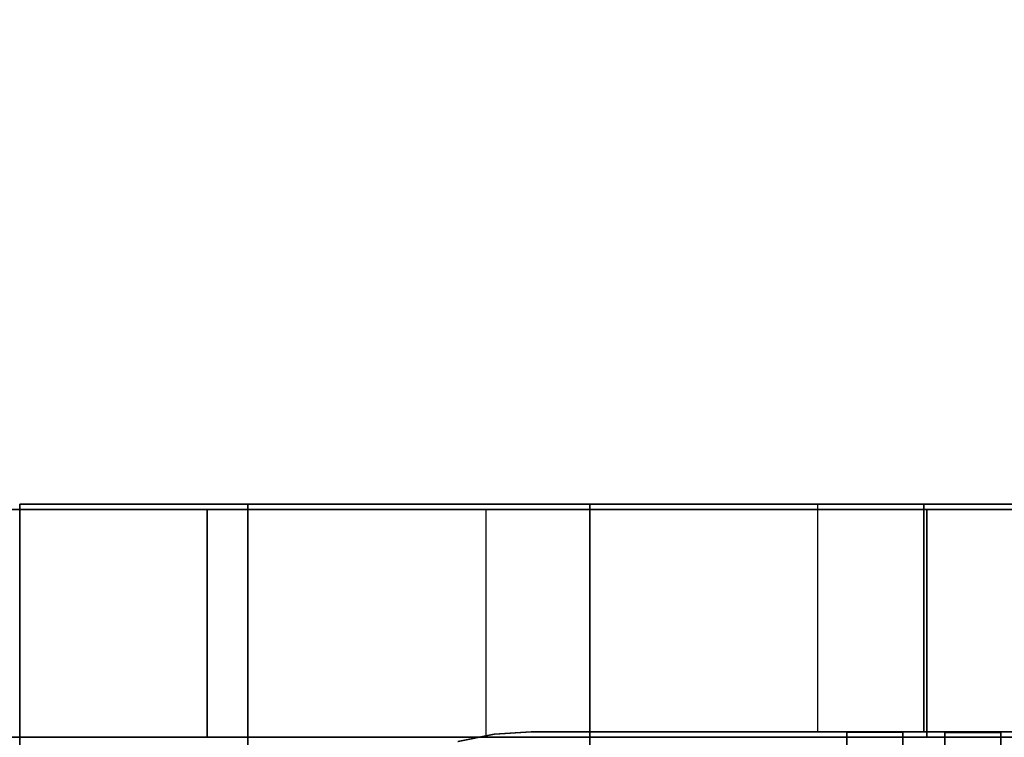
# Model space of a CAD drawing. Header units: millimetres. Extents: x -35 to 33166, y -35 to 31591.
# Tile 45 of 100: x 4347 to 4786, y 1117 to 1437. Entities that reach past the tile are written whole.
import ezdxf

# ---------------------------------------------------------------- set-up
doc = ezdxf.new("R2010")
doc.units = ezdxf.units.MM
doc.header["$LTSCALE"] = 25.4
doc.layers.get('0').update_dxf_attribs({"true_color": 0xffffff})
for name, color, linetype, true_color in [('end caps & lintels', 7, 'Continuous', 0xffa500), ('ICF - L1', 7, 'Continuous', 0xb4b464), ('ICF - L2', 7, 'Continuous', 0x64ff64)]:
    doc.layers.add(name, color=color, linetype=linetype, true_color=true_color)

# ---------------------------------------------------------------- blocks, each defined once
blk = doc.blocks.new('6XR35_90_C_Web')
for p, q in [((-76.07, -46.84, -12.5), (-76.07, 46.84, -12.5)), ((-76.07, 46.84, -12.5), (76.07, 46.84, -12.5)), ((76.07, 46.84, 12.5), (-76.07, 46.84, 12.5)), ((-76.07, 46.84, 12.5), (-76.07, -46.84, 12.5)), ((-76.07, 46.84, -12.5), (-76.07, 46.84, 12.5)), ((76.07, 46.84, -12.5), (76.07, -46.84, -12.5)), ((76.07, -46.84, 12.5), (76.07, 46.84, 12.5)), ((76.07, 46.84, 12.5), (76.07, 46.84, -12.5)), ((76.07, -46.84, -12.5), (-76.07, -46.84, -12.5)), ((-76.07, -46.84, 12.5), (76.07, -46.84, 12.5)), ((-76.07, -46.84, 12.5), (-76.07, -46.84, -12.5)), ((76.07, -46.84, -12.5), (76.07, -46.84, 12.5))]:
    blk.add_line(p, q)
blk = doc.blocks.new('Group8156')
for p, q in [((0, 0, 0), (-627.8, 0, 0)), ((-513.02, 0, 457.2), (0, 0, 457.2)), ((0, 0, 0), (0, -402.85, 0)), ((0, 0, 0), (0, 0, 457.2)), ((0, 0, 457.2), (0, -402.85, 457.2)), ((-102.66, -211.47, 0), (-105.86, -195.27, 0)), ((-102.66, -211.47, 457.2), (-105.86, -195.27, 457.2)), ((-102.66, -211.47, 0), (-101.6, -227.96, 0)), ((-101.6, -227.96, 457.2), (-102.66, -211.47, 457.2)), ((-102.66, -211.47, 457.2), (-102.66, -211.47, 0)), ((-101.6, -227.96, 0), (-101.6, -402.85, 0)), ((-101.6, -227.96, 457.2), (-101.6, -402.85, 457.2)), ((-101.6, -227.96, 457.2), (-101.6, -227.96, 0)), ((-101.6, -402.85, 0), (0, -402.85, 0)), ((0, -402.85, 457.2), (-101.6, -402.85, 457.2)), ((-101.6, -402.85, 457.2), (-101.6, -402.85, 0)), ((0, -402.85, 0), (0, -402.85, 457.2))]:
    blk.add_line(p, q)
blk = doc.blocks.new('6XR35_90_C_MSG#70')
blk.add_blockref('Group8156', (0, 0))
at = {"extrusion": (9.17096e-16, 1, -1.15708e-14)}
blk.add_blockref('6XR35_90_C_Web', (177.8, 99.45, -381), dxfattribs=at)
blk = doc.blocks.new('Group8152')
for p, q in [((-402.85, -355.6, 457.2), (-402.85, -254, 457.2)), ((-402.85, -254, 457.2), (-402.85, -254, 0)), ((-402.85, -254, 0), (-402.85, -355.6, 0)), ((-402.85, -254, 0), (-254, -254, 0)), ((-402.85, -254, 457.2), (-254, -254, 457.2)), ((-254, -571.55, 0), (-254, -254, 0)), ((-254, -254, 457.2), (-254, -254, 0)), ((-254, -571.55, 457.2), (-254, -254, 457.2)), ((-402.85, -355.6, 0), (-402.85, -355.6, 457.2)), ((-402.85, -355.6, 0), (-355.6, -355.6, 0)), ((-355.6, -355.6, 457.2), (-402.85, -355.6, 457.2)), ((-355.6, -355.6, 0), (-355.6, -571.55, 0)), ((-355.6, -571.55, 457.2), (-355.6, -355.6, 457.2)), ((-355.6, -355.6, 457.2), (-355.6, -355.6, 0)), ((-254, -571.55, 457.2), (-355.6, -571.55, 457.2)), ((-355.6, -571.55, 457.2), (-355.6, -571.55, 0)), ((-355.6, -571.55, 0), (-254, -571.55, 0)), ((-254, -571.55, 0), (-254, -571.55, 457.2))]:
    blk.add_line(p, q)
blk = doc.blocks.new('6XR35_90_C_MSG#69')
at = {"extrusion": (1, -1.02405e-15, 1.15708e-14)}
blk.add_blockref('6XR35_90_C_Web', (-177.67, 358.96, -381), dxfattribs=at)
at = {"extrusion": (1, -1.02405e-15, -1.15708e-14)}
blk.add_blockref('6XR35_90_C_Web', (-177.67, 97.84, -381), dxfattribs=at)
blk.add_blockref('Group8152', (0, 0))
blk = doc.blocks.new('Group7839')
for p, q in [((-571.55, -254, 0), (-571.55, -355.6, 0)), ((-571.55, -355.6, 457.2), (-571.55, -254, 457.2)), ((-571.55, -254, 457.2), (-571.55, -254, 0)), ((-254, -254, 0), (-571.55, -254, 0)), ((-254, -254, 457.2), (-571.55, -254, 457.2)), ((-254, -254, 0), (-254, -402.85, 0)), ((-254, -254, 457.2), (-254, -254, 0)), ((-254, -254, 457.2), (-254, -402.85, 457.2)), ((-571.55, -355.6, 0), (-571.55, -355.6, 457.2)), ((-571.55, -355.6, 0), (-355.6, -355.6, 0)), ((-355.6, -355.6, 457.2), (-571.55, -355.6, 457.2)), ((-355.6, -402.85, 457.2), (-355.6, -355.6, 457.2)), ((-355.6, -355.6, 457.2), (-355.6, -355.6, 0)), ((-355.6, -355.6, 0), (-355.6, -402.85, 0)), ((-355.6, -402.85, 0), (-254, -402.85, 0)), ((-254, -402.85, 457.2), (-355.6, -402.85, 457.2)), ((-355.6, -402.85, 457.2), (-355.6, -402.85, 0)), ((-254, -402.85, 0), (-254, -402.85, 457.2))]:
    blk.add_line(p, q)
blk = doc.blocks.new('6XR35_90_C_MSG#30')
blk.add_blockref('Group7839', (0, 0))
at = {"extrusion": (9.17096e-16, 1, -1.15708e-14)}
blk.add_blockref('6XR35_90_C_Web', (177.8, 99.45, -381), dxfattribs=at)
at = {"extrusion": (9.17096e-16, 1, 1.15708e-14)}
blk.add_blockref('6XR35_90_C_Web', (177.8, 360.57, -381), dxfattribs=at)
blk = doc.blocks.new('Group7843')
for p, q in [((-402.85, -101.6, 457.2), (-402.85, 0, 457.2)), ((-402.85, 0, 457.2), (-402.85, 0, 0)), ((-402.85, 0, 0), (-402.85, -101.6, 0)), ((-402.85, 0, 457.2), (0, 0, 457.2)), ((-402.85, 0, 0), (0, 0, 0)), ((0, 0, 457.2), (0, 0, 0)), ((0, -627.8, 0), (0, 0, 0)), ((0, 0, 457.2), (0, -627.8, 457.2)), ((-402.85, -101.6, 0), (-402.85, -101.6, 457.2)), ((-402.85, -101.6, 0), (-227.79, -101.6, 0)), ((-402.85, -101.6, 457.2), (-227.79, -101.6, 457.2)), ((-227.79, -101.6, 457.2), (-227.79, -101.6, 0)), ((-227.79, -101.6, 0), (-211.3, -102.68, 0)), ((-211.3, -102.68, 457.2), (-227.79, -101.6, 457.2)), ((-211.3, -102.68, 0), (-211.3, -102.68, 457.2)), ((-195.1, -105.91, 0), (-211.3, -102.68, 0)), ((-195.1, -105.91, 457.2), (-211.3, -102.68, 457.2))]:
    blk.add_line(p, q)
blk = doc.blocks.new('6XR35_90_C_MSG#31')
blk.add_blockref('Group7843', (0, 0))
at = {"extrusion": (1, -1.02405e-15, 1.15708e-14)}
blk.add_blockref('6XR35_90_C_Web', (-177.67, 358.96, -381), dxfattribs=at)
at = {"extrusion": (1, -1.02405e-15, -1.15708e-14)}
blk.add_blockref('6XR35_90_C_Web', (-177.67, 97.84, -381), dxfattribs=at)
blk = doc.blocks.new('Group8507')
for p, q in [((-402.85, -101.6, 457.2), (-402.85, 0, 457.2)), ((-402.85, 0, 457.2), (-402.85, 0, 0)), ((-402.85, 0, 0), (-402.85, -101.6, 0)), ((-402.85, 0, 457.2), (0, 0, 457.2)), ((0, 0, 0), (-402.85, 0, 0)), ((0, 0, 0), (0, -513.02, 0)), ((0, 0, 457.2), (0, 0, 0)), ((0, 0, 457.2), (0, -513.02, 457.2)), ((-402.85, -101.6, 0), (-402.85, -101.6, 457.2)), ((-227.79, -101.6, 457.2), (-402.85, -101.6, 457.2)), ((-227.79, -101.6, 0), (-402.85, -101.6, 0)), ((-227.79, -101.6, 457.2), (-211.3, -102.68, 457.2)), ((-211.3, -102.68, 0), (-227.79, -101.6, 0)), ((-227.79, -101.6, 457.2), (-227.79, -101.6, 0)), ((-211.3, -102.68, 457.2), (-195.1, -105.91, 457.2)), ((-195.1, -105.91, 0), (-211.3, -102.68, 0)), ((-211.3, -102.68, 457.2), (-211.3, -102.68, 0))]:
    blk.add_line(p, q)
blk = doc.blocks.new('6XR35_90_C_MSG#101')
blk.add_blockref('Group8507', (0, 0))
at = {"extrusion": (1, -1.02405e-15, 1.15708e-14)}
blk.add_blockref('6XR35_90_C_Web', (-177.67, 358.96, -381), dxfattribs=at)
at = {"extrusion": (1, -1.02405e-15, -1.15708e-14)}
blk.add_blockref('6XR35_90_C_Web', (-177.67, 97.84, -381), dxfattribs=at)
blk = doc.blocks.new('Group8676')
for p, q in [((-513.02, 0, 457.2), (0, 0, 457.2)), ((0, 0, 0), (-513.02, 0, 0)), ((0, 0, 0), (0, 0, 457.2)), ((0, 0, 457.2), (0, -402.85, 457.2)), ((0, 0, 0), (0, -402.85, 0)), ((-102.66, -211.47, 457.2), (-105.86, -195.27, 457.2)), ((-102.66, -211.47, 0), (-105.86, -195.27, 0)), ((-102.66, -211.47, 0), (-101.6, -227.96, 0)), ((-101.6, -227.96, 457.2), (-102.66, -211.47, 457.2)), ((-102.66, -211.47, 457.2), (-102.66, -211.47, 0)), ((-101.6, -227.96, 457.2), (-101.6, -402.85, 457.2)), ((-101.6, -227.96, 457.2), (-101.6, -227.96, 0)), ((-101.6, -227.96, 0), (-101.6, -402.85, 0)), ((-101.6, -402.85, 0), (0, -402.85, 0)), ((0, -402.85, 457.2), (-101.6, -402.85, 457.2)), ((-101.6, -402.85, 457.2), (-101.6, -402.85, 0)), ((0, -402.85, 0), (0, -402.85, 457.2))]:
    blk.add_line(p, q)
blk = doc.blocks.new('6XR35_90_C_MSG#137')
blk.add_blockref('Group8676', (0, 0))
at = {"extrusion": (9.17096e-16, 1, -1.15708e-14)}
blk.add_blockref('6XR35_90_C_Web', (177.8, 99.45, -381), dxfattribs=at)
at = {"extrusion": (9.17096e-16, 1, 1.15708e-14)}
blk.add_blockref('6XR35_90_C_Web', (177.8, 360.57, -381), dxfattribs=at)
blk = doc.blocks.new('Group8672')
for p, q in [((-402.85, -355.6, 457.2), (-402.85, -254, 457.2)), ((-402.85, -254, 457.2), (-402.85, -254, 0)), ((-402.85, -254, 0), (-402.85, -355.6, 0)), ((-402.85, -254, 0), (-254, -254, 0)), ((-402.85, -254, 457.2), (-254, -254, 457.2)), ((-254, -571.55, 0), (-254, -254, 0)), ((-254, -254, 457.2), (-254, -254, 0)), ((-254, -571.55, 457.2), (-254, -254, 457.2)), ((-402.85, -355.6, 0), (-402.85, -355.6, 457.2)), ((-402.85, -355.6, 0), (-355.6, -355.6, 0)), ((-355.6, -355.6, 457.2), (-402.85, -355.6, 457.2)), ((-355.6, -355.6, 0), (-355.6, -571.55, 0)), ((-355.6, -571.55, 457.2), (-355.6, -355.6, 457.2)), ((-355.6, -355.6, 457.2), (-355.6, -355.6, 0)), ((-254, -571.55, 457.2), (-355.6, -571.55, 457.2)), ((-355.6, -571.55, 457.2), (-355.6, -571.55, 0)), ((-355.6, -571.55, 0), (-254, -571.55, 0)), ((-254, -571.55, 0), (-254, -571.55, 457.2))]:
    blk.add_line(p, q)
blk = doc.blocks.new('6XR35_90_C_MSG#136')
at = {"extrusion": (1, -1.02405e-15, 1.15708e-14)}
blk.add_blockref('6XR35_90_C_Web', (-177.67, 358.96, -381), dxfattribs=at)
at = {"extrusion": (1, -1.02405e-15, -1.15708e-14)}
blk.add_blockref('6XR35_90_C_Web', (-177.67, 97.84, -381), dxfattribs=at)
blk.add_blockref('Group8672', (0, 0))
blk = doc.blocks.new('Group#1513')
for p, q in [((-571.55, -254, 0), (-571.55, -355.6, 0)), ((-571.55, -355.6, 457.2), (-571.55, -254, 457.2)), ((-571.55, -254, 457.2), (-571.55, -254, 0)), ((-254, -254, 0), (-571.55, -254, 0)), ((-254, -254, 457.2), (-571.55, -254, 457.2)), ((-254, -254, 0), (-254, -402.85, 0)), ((-254, -254, 457.2), (-254, -254, 0)), ((-254, -254, 457.2), (-254, -402.85, 457.2)), ((-571.55, -355.6, 0), (-571.55, -355.6, 457.2)), ((-355.6, -355.6, 457.2), (-571.55, -355.6, 457.2)), ((-571.55, -355.6, 0), (-355.6, -355.6, 0)), ((-355.6, -402.85, 457.2), (-355.6, -355.6, 457.2)), ((-355.6, -355.6, 457.2), (-355.6, -355.6, 0)), ((-355.6, -355.6, 0), (-355.6, -402.85, 0)), ((-355.6, -402.85, 0), (-254, -402.85, 0)), ((-254, -402.85, 457.2), (-355.6, -402.85, 457.2)), ((-355.6, -402.85, 457.2), (-355.6, -402.85, 0)), ((-254, -402.85, 0), (-254, -402.85, 457.2))]:
    blk.add_line(p, q)
blk = doc.blocks.new('6XR35_90_C_MSG#172')
blk.add_blockref('Group#1513', (0, 0))
at = {"extrusion": (9.17096e-16, 1, -1.15708e-14)}
blk.add_blockref('6XR35_90_C_Web', (177.8, 99.45, -381), dxfattribs=at)
at = {"extrusion": (9.17096e-16, 1, 1.15708e-14)}
blk.add_blockref('6XR35_90_C_Web', (177.8, 360.57, -381), dxfattribs=at)
blk = doc.blocks.new('Group#1516')
for p, q in [((-402.85, -101.6, 457.2), (-402.85, 0, 457.2)), ((-402.85, 0, 457.2), (-402.85, 0, 0)), ((-402.85, 0, 0), (-402.85, -101.6, 0)), ((-402.85, 0, 0), (0, 0, 0)), ((-402.85, 0, 457.2), (0, 0, 457.2)), ((0, -513.02, 0), (0, 0, 0)), ((0, 0, 457.2), (0, -513.02, 457.2)), ((0, 0, 457.2), (0, 0, 0)), ((-402.85, -101.6, 0), (-402.85, -101.6, 457.2)), ((-402.85, -101.6, 0), (-227.79, -101.6, 0)), ((-402.85, -101.6, 457.2), (-227.79, -101.6, 457.2)), ((-227.79, -101.6, 457.2), (-227.79, -101.6, 0)), ((-227.79, -101.6, 0), (-211.3, -102.68, 0)), ((-211.3, -102.68, 457.2), (-227.79, -101.6, 457.2)), ((-195.1, -105.91, 0), (-211.3, -102.68, 0)), ((-211.3, -102.68, 0), (-211.3, -102.68, 457.2)), ((-195.1, -105.91, 457.2), (-211.3, -102.68, 457.2))]:
    blk.add_line(p, q)
blk = doc.blocks.new('6XR35_90_C_MSG#173')
blk.add_blockref('Group#1516', (0, 0))
at = {"extrusion": (1, -1.02405e-15, 1.15708e-14)}
blk.add_blockref('6XR35_90_C_Web', (-177.67, 358.96, -381), dxfattribs=at)
at = {"extrusion": (1, -1.02405e-15, -1.15708e-14)}
blk.add_blockref('6XR35_90_C_Web', (-177.67, 97.84, -381), dxfattribs=at)
blk = doc.blocks.new('Group#3348')
for p, q in [((-513.02, 0, 457.2), (0, 0, 457.2)), ((0, 0, 0), (-513.02, 0, 0)), ((0, 0, 0), (0, 0, 457.2)), ((0, 0, 0), (0, -402.85, 0)), ((0, 0, 457.2), (0, -402.85, 457.2)), ((-102.66, -211.47, 457.2), (-105.86, -195.27, 457.2)), ((-102.66, -211.47, 0), (-105.86, -195.27, 0)), ((-102.66, -211.47, 0), (-101.6, -227.96, 0)), ((-101.6, -227.96, 457.2), (-102.66, -211.47, 457.2)), ((-102.66, -211.47, 457.2), (-102.66, -211.47, 0)), ((-101.6, -227.96, 457.2), (-101.6, -402.85, 457.2)), ((-101.6, -227.96, 457.2), (-101.6, -227.96, 0)), ((-101.6, -227.96, 0), (-101.6, -402.85, 0)), ((-101.6, -402.85, 0), (0, -402.85, 0)), ((0, -402.85, 457.2), (-101.6, -402.85, 457.2)), ((-101.6, -402.85, 457.2), (-101.6, -402.85, 0)), ((0, -402.85, 0), (0, -402.85, 457.2))]:
    blk.add_line(p, q)
blk = doc.blocks.new('6XR35_90_C_MSG#210')
blk.add_blockref('Group#3348', (0, 0))
at = {"extrusion": (9.17096e-16, 1, -1.15708e-14)}
blk.add_blockref('6XR35_90_C_Web', (177.8, 99.45, -381), dxfattribs=at)
at = {"extrusion": (9.17096e-16, 1, 1.15708e-14)}
blk.add_blockref('6XR35_90_C_Web', (177.8, 360.57, -381), dxfattribs=at)
blk = doc.blocks.new('Group#3345')
for p, q in [((-402.85, -355.6, 457.2), (-402.85, -254, 457.2)), ((-402.85, -254, 457.2), (-402.85, -254, 0)), ((-402.85, -254, 0), (-402.85, -355.6, 0)), ((-402.85, -254, 0), (-254, -254, 0)), ((-402.85, -254, 457.2), (-254, -254, 457.2)), ((-254, -571.55, 0), (-254, -254, 0)), ((-254, -254, 457.2), (-254, -254, 0)), ((-254, -571.55, 457.2), (-254, -254, 457.2)), ((-402.85, -355.6, 0), (-402.85, -355.6, 457.2)), ((-402.85, -355.6, 0), (-355.6, -355.6, 0)), ((-355.6, -355.6, 457.2), (-402.85, -355.6, 457.2)), ((-355.6, -355.6, 0), (-355.6, -571.55, 0)), ((-355.6, -571.55, 457.2), (-355.6, -355.6, 457.2)), ((-355.6, -355.6, 457.2), (-355.6, -355.6, 0)), ((-254, -571.55, 457.2), (-355.6, -571.55, 457.2)), ((-355.6, -571.55, 457.2), (-355.6, -571.55, 0)), ((-355.6, -571.55, 0), (-254, -571.55, 0)), ((-254, -571.55, 0), (-254, -571.55, 457.2))]:
    blk.add_line(p, q)
blk = doc.blocks.new('6XR35_90_C_MSG#209')
at = {"extrusion": (1, -1.02405e-15, 1.15708e-14)}
blk.add_blockref('6XR35_90_C_Web', (-177.67, 358.96, -381), dxfattribs=at)
at = {"extrusion": (1, -1.02405e-15, -1.15708e-14)}
blk.add_blockref('6XR35_90_C_Web', (-177.67, 97.84, -381), dxfattribs=at)
blk.add_blockref('Group#3345', (0, 0))
blk = doc.blocks.new('Group#3567')
for p, q in [((-402.85, -101.6, 457.2), (-402.85, 0, 457.2)), ((-402.85, 0, 457.2), (-402.85, 0, 0)), ((-402.85, 0, 0), (-402.85, -101.6, 0)), ((-402.85, 0, 457.2), (0, 0, 457.2)), ((-402.85, 0, 0), (0, 0, 0)), ((0, 0, 457.2), (0, -627.8, 457.2)), ((0, 0, 457.2), (0, 0, 0)), ((0, -513.02, 0), (0, 0, 0)), ((-402.85, -101.6, 0), (-402.85, -101.6, 457.2)), ((-402.85, -101.6, 0), (-227.79, -101.6, 0)), ((-402.85, -101.6, 457.2), (-227.79, -101.6, 457.2)), ((-227.79, -101.6, 457.2), (-227.79, -101.6, 0)), ((-227.79, -101.6, 0), (-211.3, -102.68, 0)), ((-211.3, -102.68, 457.2), (-227.79, -101.6, 457.2)), ((-211.3, -102.68, 0), (-211.3, -102.68, 457.2)), ((-195.1, -105.91, 457.2), (-211.3, -102.68, 457.2)), ((-195.1, -105.91, 0), (-211.3, -102.68, 0))]:
    blk.add_line(p, q)
blk = doc.blocks.new('6XR35_90_C_MSG#241')
blk.add_blockref('Group#3567', (0, 0))
at = {"extrusion": (1, -1.02405e-15, 1.15708e-14)}
blk.add_blockref('6XR35_90_C_Web', (-177.67, 358.96, -381), dxfattribs=at)
at = {"extrusion": (1, -1.02405e-15, -1.15708e-14)}
blk.add_blockref('6XR35_90_C_Web', (-177.67, 97.84, -381), dxfattribs=at)
blk = doc.blocks.new('Group#4019')
for p, q in [((-0.02, 0, 98.33), (-627.8, 0, 98.33)), ((-627.8, 0, 250.87), (-0.02, 0, 250.87)), ((0, 0, 0), (-627.8, 0, 0)), ((-627.8, 0, 457.2), (0, 0, 457.2)), ((-0.02, 0, 98.33), (-0.02, -355.59, 98.33)), ((-0.02, -355.59, 250.87), (-0.02, 0, 250.87)), ((-0.02, 0, 250.87), (-0.02, 0, 98.33)), ((0, 0, 0), (-0.02, 0, 98.33)), ((-0.02, 0, 250.87), (0, 0, 457.2)), ((0, 0, 0), (0, -402.85, 0)), ((0, 0, 457.2), (0, -402.85, 457.2)), ((-105.86, -195.27, 98.33), (-102.66, -211.47, 98.33)), ((-102.66, -211.47, 250.87), (-105.86, -195.27, 250.87)), ((-105.86, -195.27, 0), (-102.66, -211.47, 0)), ((-102.66, -211.47, 457.2), (-105.86, -195.27, 457.2)), ((-102.66, -211.47, 98.33), (-101.6, -227.96, 98.33)), ((-101.6, -227.96, 250.87), (-102.66, -211.47, 250.87)), ((-102.66, -211.47, 0), (-101.6, -227.96, 0)), ((-101.6, -227.96, 457.2), (-102.66, -211.47, 457.2)), ((-102.66, -211.47, 98.33), (-102.66, -211.47, 0)), ((-102.66, -211.47, 457.2), (-102.66, -211.47, 250.87)), ((-101.6, -227.96, 98.33), (-101.6, -355.59, 98.33)), ((-101.6, -355.59, 250.87), (-101.6, -227.96, 250.87)), ((-101.6, -227.96, 0), (-101.6, -402.85, 0)), ((-101.6, -402.85, 457.2), (-101.6, -227.96, 457.2)), ((-101.6, -227.96, 457.2), (-101.6, -227.96, 250.87)), ((-101.6, -227.96, 98.33), (-101.6, -227.96, 0)), ((-101.6, -355.59, 98.33), (-0.02, -355.59, 98.33)), ((-101.6, -355.59, 98.33), (-101.6, -355.59, 250.87)), ((-101.6, -355.59, 250.87), (-0.02, -355.59, 250.87)), ((-0.02, -355.59, 250.87), (-0.02, -355.59, 98.33)), ((-101.6, -402.85, 0), (0, -402.85, 0)), ((0, -402.85, 457.2), (-101.6, -402.85, 457.2)), ((-101.6, -402.85, 457.2), (-101.6, -402.85, 0)), ((0, -402.85, 0), (0, -402.85, 457.2))]:
    blk.add_line(p, q)
blk = doc.blocks.new('6XR35_90_C_MSG#281')
blk.add_blockref('Group#4019', (0, 0))
at = {"extrusion": (9.17096e-16, 1, -1.15708e-14)}
blk.add_blockref('6XR35_90_C_Web', (177.8, 99.45, -381), dxfattribs=at)
at = {"extrusion": (9.17096e-16, 1, 1.15708e-14)}
blk.add_blockref('6XR35_90_C_Web', (177.8, 360.57, -381), dxfattribs=at)
blk = doc.blocks.new('Group#4015')
for p, q in [((-402.85, -355.6, 457.2), (-402.85, -254, 457.2)), ((-402.85, -254, 457.2), (-402.85, -254, 0)), ((-402.85, -254, 0), (-402.85, -355.6, 0)), ((-402.85, -254, 0), (-254, -254, 0)), ((-402.85, -254, 457.2), (-254, -254, 457.2)), ((-254, -254, 0), (-254, -571.55, 0)), ((-254, -254, 457.2), (-254, -254, 0)), ((-254, -571.55, 457.2), (-254, -254, 457.2)), ((-402.85, -355.6, 0), (-402.85, -355.6, 457.2)), ((-402.85, -355.6, 0), (-355.6, -355.6, 0)), ((-355.6, -355.6, 457.2), (-402.85, -355.6, 457.2)), ((-355.6, -571.55, 457.2), (-355.6, -355.6, 457.2)), ((-355.6, -355.6, 457.2), (-355.6, -355.6, 0)), ((-355.6, -355.6, 0), (-355.6, -571.55, 0)), ((-355.6, -355.88, 98.33), (-355.6, -571.55, 98.33)), ((-254, -355.88, 98.33), (-355.6, -355.88, 98.33)), ((-355.6, -571.55, 250.87), (-355.6, -355.88, 250.87)), ((-355.6, -355.88, 250.87), (-254, -355.88, 250.87)), ((-355.6, -355.88, 250.87), (-355.6, -355.88, 98.33)), ((-254, -571.55, 98.33), (-254, -355.88, 98.33)), ((-254, -355.88, 250.87), (-254, -571.55, 250.87)), ((-254, -355.88, 98.33), (-254, -355.88, 250.87)), ((-355.6, -571.55, 98.33), (-254, -571.55, 98.33)), ((-254, -571.55, 250.87), (-355.6, -571.55, 250.87)), ((-355.6, -571.55, 0), (-254, -571.55, 0)), ((-355.6, -571.55, 98.33), (-355.6, -571.55, 0)), ((-355.6, -571.55, 457.2), (-355.6, -571.55, 250.87)), ((-254, -571.55, 457.2), (-355.6, -571.55, 457.2)), ((-254, -571.55, 0), (-254, -571.55, 98.33)), ((-254, -571.55, 250.87), (-254, -571.55, 457.2))]:
    blk.add_line(p, q)
blk = doc.blocks.new('6XR35_90_C_MSG#280')
at = {"extrusion": (1, -1.02405e-15, 1.15708e-14)}
blk.add_blockref('6XR35_90_C_Web', (-177.67, 358.96, -381), dxfattribs=at)
at = {"extrusion": (1, -1.02405e-15, -1.15708e-14)}
blk.add_blockref('6XR35_90_C_Web', (-177.67, 97.84, -381), dxfattribs=at)
blk.add_blockref('Group#4015', (0, 0))
blk = doc.blocks.new('Group3573')
at = {"layer": 'ICF - L1', "extrusion": (0, 0, -1), "zscale": -1}
for name, p, rotation in [('6XR35_90_C_MSG#69', (-5153.11, 865.42, -357.2), 180), ('6XR35_90_C_MSG#136', (-5153.11, 865.42, -1271.6), 180), ('6XR35_90_C_MSG#209', (-5153.11, 865.42, -2186), 180), ('6XR35_90_C_MSG#280', (-5153.11, 865.42, -3100.4), 180), ('6XR35_90_C_MSG#31', (-4347.41, 1221.02, 100), 360), ('6XR35_90_C_MSG#101', (-4347.41, 1221.02, -814.4), 360), ('6XR35_90_C_MSG#173', (-4347.41, 1221.02, -1728.8), 360), ('6XR35_90_C_MSG#241', (-4347.41, 1221.02, -2643.2), 360)]:
    blk.add_blockref(name, p, dxfattribs=dict(at, rotation=rotation))
at = {"layer": 'ICF - L1'}
for name, p, rotation in [('6XR35_90_C_MSG#30', (5153.11, 865.42, -100), 270), ('6XR35_90_C_MSG#30', (5153.11, 865.42, 814.4), 270), ('6XR35_90_C_MSG#172', (5153.11, 865.42, 1728.8), 270), ('6XR35_90_C_MSG#172', (5153.11, 865.42, 2643.2), 270), ('6XR35_90_C_MSG#70', (4347.41, 1221.02, 357.2), 90.00000000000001), ('6XR35_90_C_MSG#137', (4347.41, 1221.02, 1271.6), 90.00000000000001), ('6XR35_90_C_MSG#210', (4347.41, 1221.02, 2186), 90.00000000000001), ('6XR35_90_C_MSG#281', (4347.41, 1221.02, 3100.4), 90.00000000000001)]:
    blk.add_blockref(name, p, dxfattribs=dict(at, rotation=rotation))
blk = doc.blocks.new('Group9667')
for p, q in [((-101.6, 320.7, 457.2), (-101.6, 2438.4, 457.2)), ((-101.6, 0, 0), (-101.6, 2438.4, 0)), ((0, 0, 0), (0, 2438.4, 0)), ((0, 320.7, 457.2), (0, 2438.4, 457.2)), ((0, 320.7, 457.2), (-101.6, 320.7, 457.2)), ((-101.6, 320.7, 457.2), (-101.6, 0, 136.5)), ((0, 0, 136.5), (0, 320.7, 457.2)), ((-101.6, 0, 136.5), (0, 0, 136.5)), ((-101.6, 0, 0), (-101.6, 0, 136.5)), ((-101.6, 0, 0), (0, 0, 0)), ((0, 0, 0), (0, 0, 136.5))]:
    blk.add_line(p, q)
blk = doc.blocks.new('6XR35_96_S#1_MSG#20')
blk.add_blockref('Group9667', (0, 0))
blk = doc.blocks.new('Group9664')
for p, q in [((-101.6, 406.4, 136.5), (-101.6, 269.9, 0)), ((0, 406.4, 136.5), (-101.6, 406.4, 136.5)), ((-101.6, 406.4, 0), (-101.6, 269.9, 0)), ((-101.6, 406.4, 136.5), (-101.6, 406.4, 0)), ((-101.6, 406.4, 0), (0, 406.4, 0)), ((0, 269.9, 0), (0, 406.4, 136.5)), ((0, 406.4, 0), (0, 269.9, 0)), ((0, 406.4, 136.5), (0, 406.4, 0)), ((-101.6, 269.9, 0), (0, 269.9, 0))]:
    blk.add_line(p, q)
blk = doc.blocks.new('6XR35_96_S#1_CUT_16_0_MSG#2')
blk.add_blockref('Group9664', (0, 0))
blk = doc.blocks.new('Group9356')
for p, q in [((-101.6, 269.9, 457.2), (-101.6, 2438.4, 457.2)), ((-101.6, 0, 0), (-101.6, 2438.4, 0)), ((0, 0, 0), (0, 2438.4, 0)), ((0, 2438.4, 457.2), (0, 269.9, 457.2))]:
    blk.add_line(p, q)
blk = doc.blocks.new('6XR35_96_S#1_MSG#11')
blk.add_blockref('Group9356', (0, 0))
blk = doc.blocks.new('Group9832')
for p, q in [((-101.6, 2438.4, 0), (-101.6, 727.1, 0)), ((0, 2438.4, 0), (0, 727.1, 0)), ((-101.6, 1184.3, 457.2), (-101.6, 727.1, 0)), ((0, 727.1, 0), (0, 1184.3, 457.2)), ((-101.6, 727.1, 0), (0, 727.1, 0))]:
    blk.add_line(p, q)
blk = doc.blocks.new('6XR35_96_S#1_MSG#29')
blk.add_blockref('Group9832', (0, 0))
blk = doc.blocks.new('Group#3773')
for p, q in [((-571.55, -254, 0), (-571.55, -355.6, 0)), ((-571.55, -355.6, 457.2), (-571.55, -254, 457.2)), ((-571.55, -254, 457.2), (-571.55, -254, 0)), ((-254, -254, 0), (-571.55, -254, 0)), ((-254, -254, 457.2), (-571.55, -254, 457.2)), ((-254, -254, 0), (-254, -402.85, 0)), ((-254, -254, 457.2), (-254, -254, 0)), ((-254, -254, 457.2), (-254, -402.85, 457.2)), ((-571.55, -355.6, 0), (-571.55, -355.6, 457.2)), ((-571.55, -355.6, 0), (-355.6, -355.6, 0)), ((-355.6, -355.6, 457.2), (-571.55, -355.6, 457.2)), ((-355.6, -402.85, 457.2), (-355.6, -355.6, 457.2)), ((-355.6, -355.6, 457.2), (-355.6, -355.6, 0)), ((-355.6, -355.6, 0), (-355.6, -402.85, 0)), ((-355.6, -402.85, 0), (-254, -402.85, 0)), ((-254, -402.85, 457.2), (-355.6, -402.85, 457.2)), ((-355.6, -402.85, 457.2), (-355.6, -402.85, 0)), ((-254, -402.85, 0), (-254, -402.85, 457.2))]:
    blk.add_line(p, q)
blk = doc.blocks.new('6XR35_90_C#3_MSG#15')
blk.add_blockref('Group#3773', (0, 0))
at = {"extrusion": (9.17096e-16, 1, -1.15708e-14)}
blk.add_blockref('6XR35_90_C_Web', (177.8, 99.45, -381), dxfattribs=at)
at = {"extrusion": (9.17096e-16, 1, 1.15708e-14)}
blk.add_blockref('6XR35_90_C_Web', (177.8, 360.57, -381), dxfattribs=at)
blk = doc.blocks.new('Group#4787')
for p, q in [((-402.85, -101.6, 457.2), (-402.85, 0, 457.2)), ((-402.85, 0, 457.2), (-402.85, 0, 0)), ((-402.85, 0, 0), (-402.85, -101.6, 0)), ((-402.85, 0, 457.2), (0, 0, 457.2)), ((-402.85, 0, 0), (0, 0, 0)), ((0, 0, 457.2), (0, -513.02, 457.2)), ((0, 0, 457.2), (0, 0, 0)), ((0, -513.02, 0), (0, 0, 0)), ((-402.85, -101.6, 0), (-402.85, -101.6, 457.2)), ((-402.85, -101.6, 0), (-227.79, -101.6, 0)), ((-402.85, -101.6, 457.2), (-227.79, -101.6, 457.2)), ((-227.79, -101.6, 457.2), (-227.79, -101.6, 0)), ((-227.79, -101.6, 0), (-211.3, -102.68, 0)), ((-211.3, -102.68, 457.2), (-227.79, -101.6, 457.2)), ((-211.3, -102.68, 0), (-211.3, -102.68, 457.2)), ((-195.1, -105.91, 457.2), (-211.3, -102.68, 457.2)), ((-195.1, -105.91, 0), (-211.3, -102.68, 0))]:
    blk.add_line(p, q)
blk = doc.blocks.new('6XR35_90_C#3_MSG#48')
blk.add_blockref('Group#4787', (0, 0))
at = {"extrusion": (1, -1.02405e-15, 1.15708e-14)}
blk.add_blockref('6XR35_90_C_Web', (-177.67, 358.96, -381), dxfattribs=at)
at = {"extrusion": (1, -1.02405e-15, -1.15708e-14)}
blk.add_blockref('6XR35_90_C_Web', (-177.67, 97.84, -381), dxfattribs=at)
blk = doc.blocks.new('Group#3782')
for p, q in [((-402.85, -101.6, 457.2), (-402.85, 0, 457.2)), ((-402.85, 0, 457.2), (-402.85, 0, 0)), ((-402.85, 0, 0), (-402.85, -101.6, 0)), ((-402.85, 0, 457.2), (0, 0, 457.2)), ((-402.85, 0, 0), (0, 0, 0)), ((0, 0, 457.2), (0, 0, 0)), ((0, -627.8, 0), (0, 0, 0)), ((0, 0, 457.2), (0, -627.8, 457.2)), ((-402.85, -101.6, 0), (-402.85, -101.6, 457.2)), ((-402.85, -101.6, 0), (-227.79, -101.6, 0)), ((-402.85, -101.6, 457.2), (-227.79, -101.6, 457.2)), ((-227.79, -101.6, 457.2), (-227.79, -101.6, 0)), ((-227.79, -101.6, 0), (-211.3, -102.68, 0)), ((-211.3, -102.68, 457.2), (-227.79, -101.6, 457.2)), ((-211.3, -102.68, 0), (-211.3, -102.68, 457.2)), ((-195.1, -105.91, 0), (-211.3, -102.68, 0)), ((-195.1, -105.91, 457.2), (-211.3, -102.68, 457.2))]:
    blk.add_line(p, q)
blk = doc.blocks.new('6XR35_90_C#3_MSG#16')
blk.add_blockref('Group#3782', (0, 0))
at = {"extrusion": (1, -1.02405e-15, 1.15708e-14)}
blk.add_blockref('6XR35_90_C_Web', (-177.67, 358.96, -381), dxfattribs=at)
at = {"extrusion": (1, -1.02405e-15, -1.15708e-14)}
blk.add_blockref('6XR35_90_C_Web', (-177.67, 97.84, -381), dxfattribs=at)
blk = doc.blocks.new('Group9450')
for p, q in [((-402.85, -355.6, 457.2), (-402.85, -254, 457.2)), ((-402.85, -254, 457.2), (-402.85, -254, 0)), ((-402.85, -254, 0), (-402.85, -355.6, 0)), ((-402.85, -254, 0), (-254, -254, 0)), ((-402.85, -254, 457.2), (-254, -254, 457.2)), ((-254, -571.55, 0), (-254, -254, 0)), ((-254, -254, 457.2), (-254, -254, 0)), ((-254, -571.55, 457.2), (-254, -254, 457.2)), ((-402.85, -355.6, 0), (-402.85, -355.6, 457.2)), ((-402.85, -355.6, 0), (-355.6, -355.6, 0)), ((-355.6, -355.6, 457.2), (-402.85, -355.6, 457.2)), ((-355.6, -355.6, 0), (-355.6, -571.55, 0)), ((-355.6, -571.55, 457.2), (-355.6, -355.6, 457.2)), ((-355.6, -355.6, 457.2), (-355.6, -355.6, 0)), ((-254, -571.55, 457.2), (-355.6, -571.55, 457.2)), ((-355.6, -571.55, 457.2), (-355.6, -571.55, 0)), ((-355.6, -571.55, 0), (-254, -571.55, 0)), ((-254, -571.55, 0), (-254, -571.55, 457.2))]:
    blk.add_line(p, q)
blk = doc.blocks.new('6XR35_90_C#3_MSG#36')
at = {"extrusion": (1, -1.02405e-15, 1.15708e-14)}
blk.add_blockref('6XR35_90_C_Web', (-177.67, 358.96, -381), dxfattribs=at)
at = {"extrusion": (1, -1.02405e-15, -1.15708e-14)}
blk.add_blockref('6XR35_90_C_Web', (-177.67, 97.84, -381), dxfattribs=at)
blk.add_blockref('Group9450', (0, 0))
blk = doc.blocks.new('Group9454')
for p, q in [((0, 0, 0), (-627.8, 0, 0)), ((-513.02, 0, 457.2), (0, 0, 457.2)), ((0, 0, 457.2), (0, -402.85, 457.2)), ((0, 0, 0), (0, 0, 457.2)), ((0, 0, 0), (0, -402.85, 0)), ((-102.66, -211.47, 457.2), (-105.86, -195.27, 457.2)), ((-102.66, -211.47, 0), (-105.86, -195.27, 0)), ((-101.6, -227.96, 457.2), (-102.66, -211.47, 457.2)), ((-102.66, -211.47, 0), (-101.6, -227.96, 0)), ((-102.66, -211.47, 457.2), (-102.66, -211.47, 0)), ((-101.6, -227.96, 457.2), (-101.6, -402.85, 457.2)), ((-101.6, -227.96, 457.2), (-101.6, -227.96, 0)), ((-101.6, -227.96, 0), (-101.6, -402.85, 0)), ((-101.6, -402.85, 0), (0, -402.85, 0)), ((0, -402.85, 457.2), (-101.6, -402.85, 457.2)), ((-101.6, -402.85, 457.2), (-101.6, -402.85, 0)), ((0, -402.85, 0), (0, -402.85, 457.2))]:
    blk.add_line(p, q)
blk = doc.blocks.new('6XR35_90_C#3_MSG#37')
blk.add_blockref('Group9454', (0, 0))
at = {"extrusion": (9.17096e-16, 1, -1.15708e-14)}
blk.add_blockref('6XR35_90_C_Web', (177.8, 99.45, -381), dxfattribs=at)
blk = doc.blocks.new('Group9893')
for p, q in [((-513.02, 0, 457.2), (0, 0, 457.2)), ((0, 0, 0), (-513.02, 0, 0)), ((0, 0, 0), (0, 0, 457.2)), ((0, 0, 0), (0, -402.85, 0)), ((0, 0, 457.2), (0, -402.85, 457.2)), ((-102.66, -211.47, 0), (-105.86, -195.27, 0)), ((-102.66, -211.47, 457.2), (-105.86, -195.27, 457.2)), ((-102.66, -211.47, 0), (-101.6, -227.96, 0)), ((-101.6, -227.96, 457.2), (-102.66, -211.47, 457.2)), ((-102.66, -211.47, 457.2), (-102.66, -211.47, 0)), ((-101.6, -227.96, 457.2), (-101.6, -402.85, 457.2)), ((-101.6, -227.96, 457.2), (-101.6, -227.96, 0)), ((-101.6, -227.96, 0), (-101.6, -402.85, 0)), ((-101.6, -402.85, 0), (0, -402.85, 0)), ((0, -402.85, 457.2), (-101.6, -402.85, 457.2)), ((-101.6, -402.85, 457.2), (-101.6, -402.85, 0)), ((0, -402.85, 0), (0, -402.85, 457.2))]:
    blk.add_line(p, q)
blk = doc.blocks.new('6XR35_90_C#3_MSG#60')
blk.add_blockref('Group9893', (0, 0))
at = {"extrusion": (9.17096e-16, 1, -1.15708e-14)}
blk.add_blockref('6XR35_90_C_Web', (177.8, 99.45, -381), dxfattribs=at)
at = {"extrusion": (9.17096e-16, 1, 1.15708e-14)}
blk.add_blockref('6XR35_90_C_Web', (177.8, 360.57, -381), dxfattribs=at)
blk = doc.blocks.new('Group10164')
for p, q in [((-627.8, 0, 457.2), (0, 0, 457.2)), ((0, 0, 0), (-513.02, 0, 0)), ((0, 0, 0), (0, 0, 457.2)), ((0, 0, 457.2), (0, -402.85, 457.2)), ((0, 0, 0), (0, -402.85, 0)), ((-102.66, -211.47, 457.2), (-105.86, -195.27, 457.2)), ((-102.66, -211.47, 0), (-105.86, -195.27, 0)), ((-101.6, -227.96, 457.2), (-102.66, -211.47, 457.2)), ((-102.66, -211.47, 0), (-101.6, -227.96, 0)), ((-102.66, -211.47, 457.2), (-102.66, -211.47, 0)), ((-101.6, -227.96, 457.2), (-101.6, -402.85, 457.2)), ((-101.6, -227.96, 457.2), (-101.6, -227.96, 0)), ((-101.6, -227.96, 0), (-101.6, -402.85, 0)), ((-101.6, -402.85, 0), (0, -402.85, 0)), ((0, -402.85, 457.2), (-101.6, -402.85, 457.2)), ((-101.6, -402.85, 457.2), (-101.6, -402.85, 0)), ((0, -402.85, 0), (0, -402.85, 457.2))]:
    blk.add_line(p, q)
blk = doc.blocks.new('6XR35_90_C#3_MSG#76')
blk.add_blockref('Group10164', (0, 0))
at = {"extrusion": (9.17096e-16, 1, -1.15708e-14)}
blk.add_blockref('6XR35_90_C_Web', (177.8, 99.45, -381), dxfattribs=at)
at = {"extrusion": (9.17096e-16, 1, 1.15708e-14)}
blk.add_blockref('6XR35_90_C_Web', (177.8, 360.57, -381), dxfattribs=at)
blk = doc.blocks.new('Group10160')
for p, q in [((-402.85, -355.6, 457.2), (-402.85, -254, 457.2)), ((-402.85, -254, 457.2), (-402.85, -254, 0)), ((-402.85, -254, 0), (-402.85, -355.6, 0)), ((-402.85, -254, 0), (-254, -254, 0)), ((-402.85, -254, 457.2), (-254, -254, 457.2)), ((-254, -571.55, 0), (-254, -254, 0)), ((-254, -254, 457.2), (-254, -254, 0)), ((-254, -571.55, 457.2), (-254, -254, 457.2)), ((-402.85, -355.6, 0), (-402.85, -355.6, 457.2)), ((-402.85, -355.6, 0), (-355.6, -355.6, 0)), ((-355.6, -355.6, 457.2), (-402.85, -355.6, 457.2)), ((-355.6, -355.6, 0), (-355.6, -571.55, 0)), ((-355.6, -571.55, 457.2), (-355.6, -355.6, 457.2)), ((-355.6, -355.6, 457.2), (-355.6, -355.6, 0)), ((-254, -571.55, 457.2), (-355.6, -571.55, 457.2)), ((-355.6, -571.55, 457.2), (-355.6, -571.55, 0)), ((-355.6, -571.55, 0), (-254, -571.55, 0)), ((-254, -571.55, 0), (-254, -571.55, 457.2))]:
    blk.add_line(p, q)
blk = doc.blocks.new('6XR35_90_C#3_MSG#75')
at = {"extrusion": (1, -1.02405e-15, 1.15708e-14)}
blk.add_blockref('6XR35_90_C_Web', (-177.67, 358.96, -381), dxfattribs=at)
at = {"extrusion": (1, -1.02405e-15, -1.15708e-14)}
blk.add_blockref('6XR35_90_C_Web', (-177.67, 97.84, -381), dxfattribs=at)
blk.add_blockref('Group10160', (0, 0))
blk = doc.blocks.new('Group10424')
for p, q in [((-353.18, -254, 124.2), (-571.55, -254, 124.2)), ((-571.55, -254, 124.2), (-571.55, -355.6, 124.2)), ((-571.55, -254, 124.2), (-571.55, -254, 0)), ((-571.55, -254, 0), (-571.55, -355.6, 0)), ((-254, -254, 0), (-571.55, -254, 0)), ((-353.18, -402.85, 124.2), (-353.18, -254, 124.2)), ((-353.18, -402.85, 457.2), (-353.18, -254, 457.2)), ((-353.18, -254, 457.2), (-353.18, -254, 124.2)), ((-254, -254, 457.2), (-353.18, -254, 457.2)), ((-254, -254, 0), (-254, -402.85, 0)), ((-254, -254, 457.2), (-254, -254, 0)), ((-254, -254, 457.2), (-254, -402.85, 457.2)), ((-571.55, -355.6, 124.2), (-355.6, -355.6, 124.2)), ((-571.55, -355.6, 0), (-571.55, -355.6, 124.2)), ((-571.55, -355.6, 0), (-355.6, -355.6, 0)), ((-355.6, -355.6, 124.2), (-355.6, -402.85, 124.2)), ((-355.6, -355.6, 124.2), (-355.6, -355.6, 0)), ((-355.6, -355.6, 0), (-355.6, -402.85, 0)), ((-355.6, -402.85, 124.2), (-353.18, -402.85, 124.2)), ((-355.6, -402.85, 0), (-254, -402.85, 0)), ((-355.6, -402.85, 124.2), (-355.6, -402.85, 0)), ((-353.18, -402.85, 124.2), (-353.18, -402.85, 457.2)), ((-254, -402.85, 457.2), (-353.18, -402.85, 457.2)), ((-254, -402.85, 0), (-254, -402.85, 457.2))]:
    blk.add_line(p, q)
blk = doc.blocks.new('6XR35_90_C#3_MSG#98')
blk.add_blockref('Group10424', (0, 0))
blk = doc.blocks.new('Group10429')
for p, q in [((0, 0, 124.2), (-402.85, 0, 124.2)), ((-402.85, 0, 124.2), (-402.85, -2.42, 124.2)), ((-402.85, 0, 124.2), (-402.85, 0, 0)), ((-402.85, 0, 0), (-402.85, -101.6, 0)), ((-402.85, 0, 0), (0, 0, 0)), ((0, -2.42, 124.2), (0, 0, 124.2)), ((0, 0, 124.2), (0, 0, 0)), ((0, -627.8, 0), (0, 0, 0)), ((-402.85, -2.42, 124.2), (0, -2.42, 124.2)), ((-402.85, -2.42, 124.2), (-402.85, -2.42, 457.2)), ((-402.85, -2.42, 457.2), (0, -2.42, 457.2)), ((-402.85, -101.6, 457.2), (-402.85, -2.42, 457.2)), ((0, -2.42, 457.2), (0, -2.42, 124.2)), ((0, -358.02, 457.2), (0, -2.42, 457.2)), ((-402.85, -101.6, 0), (-402.85, -101.6, 457.2)), ((-402.85, -101.6, 0), (-227.79, -101.6, 0)), ((-402.85, -101.6, 457.2), (-227.79, -101.6, 457.2)), ((-227.79, -101.6, 457.2), (-227.79, -101.6, 0)), ((-227.79, -101.6, 0), (-211.3, -102.68, 0)), ((-211.3, -102.68, 457.2), (-227.79, -101.6, 457.2)), ((-195.1, -105.91, 0), (-211.3, -102.68, 0)), ((-211.3, -102.68, 0), (-211.3, -102.68, 457.2)), ((-195.1, -105.91, 457.2), (-211.3, -102.68, 457.2))]:
    blk.add_line(p, q)
blk = doc.blocks.new('6XR35_90_C#3_MSG#99')
blk.add_blockref('Group10429', (0, 0))
at = {"extrusion": (1, -1.02405e-15, 1.15708e-14)}
blk.add_blockref('6XR35_90_C_Web', (-177.67, 358.96, -381), dxfattribs=at)
at = {"extrusion": (1, -1.02405e-15, -1.15708e-14)}
blk.add_blockref('6XR35_90_C_Web', (-177.67, 97.84, -381), dxfattribs=at)
blk = doc.blocks.new('Group10880')
for p, q in [((-2.42, 0, 457.2), (-358.02, 0, 457.2)), ((-358.02, 0, 0), (-2.42, 0, 0)), ((-2.42, -402.85, 0), (-2.42, 0, 0)), ((-2.42, 0, 0), (-2.42, 0, 457.2)), ((-2.42, 0, 457.2), (-2.42, -207.69, 457.2)), ((-103.41, -207.69, 457.2), (-105.86, -195.27, 457.2)), ((-105.86, -195.27, 0), (-102.66, -211.47, 0)), ((-2.42, -207.69, 457.2), (-103.41, -207.69, 457.2)), ((-103.41, -207.69, 457.2), (-102.66, -211.47, 453.42)), ((-2.42, -207.69, 457.2), (-2.42, -402.85, 262.04)), ((-102.66, -211.47, 453.42), (-101.6, -227.96, 436.93)), ((-102.66, -211.47, 0), (-101.6, -227.96, 0)), ((-102.66, -211.47, 453.42), (-102.66, -211.47, 0)), ((-101.6, -227.96, 436.93), (-101.6, -402.85, 262.04)), ((-101.6, -227.96, 436.93), (-101.6, -227.96, 0)), ((-101.6, -227.96, 0), (-101.6, -402.85, 0)), ((-101.6, -402.85, 262.04), (-2.42, -402.85, 262.04)), ((-101.6, -402.85, 262.04), (-101.6, -402.85, 0)), ((-101.6, -402.85, 0), (-2.42, -402.85, 0)), ((-2.42, -402.85, 262.04), (-2.42, -402.85, 0))]:
    blk.add_line(p, q)
blk = doc.blocks.new('6XR35_90_C#3_MSG#111')
blk.add_blockref('Group10880', (0, 0))
at = {"extrusion": (9.17096e-16, 1, -1.15708e-14)}
blk.add_blockref('6XR35_90_C_Web', (177.8, 99.45, -381), dxfattribs=at)
blk = doc.blocks.new('Group10876')
for p, q in [((-254, -254, 113.19), (-402.85, -254, 262.04)), ((-402.85, -254, 262.04), (-402.85, -353.18, 262.04)), ((-402.85, -254, 262.04), (-402.85, -254, 0)), ((-402.85, -254, 0), (-402.85, -353.18, 0)), ((-402.85, -254, 0), (-254, -254, 0)), ((-254, -353.18, 113.19), (-254, -254, 113.19)), ((-254, -254, 0), (-254, -353.18, 0)), ((-254, -254, 113.19), (-254, -254, 0)), ((-402.85, -353.18, 0), (-254, -353.18, 0)), ((-402.85, -353.18, 262.04), (-254, -353.18, 113.19)), ((-402.85, -353.18, 262.04), (-402.85, -353.18, 0)), ((-254, -353.18, 0), (-254, -353.18, 113.19))]:
    blk.add_line(p, q)
blk = doc.blocks.new('6XR35_90_C#3_MSG#110')
at = {"extrusion": (1, -1.02405e-15, -1.15708e-14)}
blk.add_blockref('6XR35_90_C_Web', (-177.67, 97.84, -381), dxfattribs=at)
blk.add_blockref('Group10876', (0, 0))
blk = doc.blocks.new('Group10989')
for p, q in [((0, -2.42, 0), (-207.69, -2.42, 0)), ((0, -2.42, 207.69), (-207.69, -2.42, 0)), ((-207.69, -2.42, 0), (-207.69, -103.4, 0)), ((0, -2.42, 207.69), (0, -2.42, 0)), ((0, -358.02, 207.69), (0, -2.42, 207.69)), ((0, -2.42, 0), (0, -358.02, 0)), ((-207.69, -103.4, 0), (-195.1, -105.91, 12.59)), ((-207.69, -103.4, 0), (-195.1, -105.91, 0))]:
    blk.add_line(p, q)
blk = doc.blocks.new('6XR35_96_S_CUT_14_0_MSG#3')
blk.add_blockref('Group10989', (0, 0))
blk = doc.blocks.new('Group3664')
at = {"layer": 'ICF - L2'}
for name, p, rotation in [('6XR35_90_C#3_MSG#15', (5153.11, 865.42, 4472), 270), ('6XR35_90_C#3_MSG#15', (5153.11, 865.42, 3557.6), 270), ('6XR35_90_C#3_MSG#15', (5153.11, 865.42, 5386.4), 270), ('6XR35_90_C#3_MSG#98', (5153.11, 865.42, 6300.8), 270), ('6XR35_90_C#3_MSG#37', (4347.41, 1221.02, 4014.8), 90.00000000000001), ('6XR35_90_C#3_MSG#60', (4347.41, 1221.02, 4929.2), 90.00000000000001), ('6XR35_90_C#3_MSG#76', (4347.41, 1221.02, 5843.6), 90.00000000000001), ('6XR35_96_S#1_MSG#20', (4751.6, 1218.6, 6882.2), 90), ('6XR35_96_S#1_MSG#11', (5158, 1218.6, 6425), 90), ('6XR35_96_S#1_MSG#29', (5158, 1218.6, 7339.4), 90), ('6XR35_90_C#3_MSG#111', (4347.41, 1221.02, 6758), 90.00000000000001), ('6XR35_96_S#1_CUT_16_0_MSG#2', (5158, 1218.6, 6882.2), 90)]:
    blk.add_blockref(name, p, dxfattribs=dict(at, rotation=rotation))
at = {"layer": 'ICF - L2', "extrusion": (0, 0, -1), "zscale": -1}
for name, p, rotation in [('6XR35_90_C#3_MSG#36', (-5153.11, 865.42, -4014.8), 180), ('6XR35_90_C#3_MSG#36', (-5153.11, 865.42, -4929.2), 180), ('6XR35_90_C#3_MSG#75', (-5153.11, 865.42, -5843.6), 180), ('6XR35_90_C#3_MSG#48', (-4347.41, 1221.02, -4472), 360), ('6XR35_90_C#3_MSG#16', (-4347.41, 1221.02, -3557.6), 360), ('6XR35_90_C#3_MSG#48', (-4347.41, 1221.02, -5386.4), 360), ('6XR35_90_C#3_MSG#99', (-4347.41, 1221.02, -6300.8), 360), ('6XR35_96_S_CUT_14_0_MSG#3', (-4347.41, 1221.02, -7215.2), 360), ('6XR35_90_C#3_MSG#110', (-5153.11, 865.42, -6758), 180)]:
    blk.add_blockref(name, p, dxfattribs=dict(at, rotation=rotation))
blk = doc.blocks.new('Group5134')
for p, q in [((4449.01, 917, 3200), (4449.01, 1221, 3200)), ((4449.01, 1221, 3200), (4449.01, 1221, 3137)), ((4449.01, 1221, 3137), (4449.01, 917, 3137)), ((4449.01, 1221, 3200), (4601.41, 1221, 3200)), ((4449.01, 1221, 3137), (4601.41, 1221, 3137)), ((4601.41, 917, 3200), (4601.41, 1221, 3200)), ((4601.41, 1221, 3137), (4601.41, 917, 3137)), ((4601.41, 1221, 3200), (4601.41, 1221, 3137)), ((4449.01, 917, 3137), (4449.01, 917, 3200)), ((4601.41, 917, 3200), (4449.01, 917, 3200)), ((4449.01, 917, 3137), (4601.41, 917, 3137)), ((4601.41, 917, 3137), (4601.41, 917, 3200))]:
    blk.add_line(p, q)
blk = doc.blocks.new('Group5135')
for p, q in [((4449.01, 1221, 3350), (4449.01, 917, 3350)), ((4449.01, 917, 3413), (4449.01, 1221, 3413)), ((4449.01, 1221, 3413), (4449.01, 1221, 3350)), ((4601.41, 1221, 3350), (4449.01, 1221, 3350)), ((4449.01, 1221, 3413), (4601.41, 1221, 3413)), ((4601.41, 1221, 3350), (4601.41, 917, 3350)), ((4601.41, 1221, 3413), (4601.41, 1221, 3350)), ((4601.41, 917, 3413), (4601.41, 1221, 3413)), ((4449.01, 917, 3350), (4449.01, 917, 3413)), ((4449.01, 917, 3350), (4601.41, 917, 3350)), ((4449.01, 917, 3413), (4601.41, 917, 3413)), ((4601.41, 917, 3350), (4601.41, 917, 3413))]:
    blk.add_line(p, q)

msp = doc.modelspace()

# ---------------------------------------------------------------- block references
for name in ['Group3573', 'Group3664']:
    msp.add_blockref(name, (0, 0))
at = {"layer": 'end caps & lintels', "color": 131, "true_color": 0x99ffff}
for name in ['Group5134', 'Group5135']:
    msp.add_blockref(name, (0, 0), dxfattribs=at)

doc.saveas('drawing.dxf')
